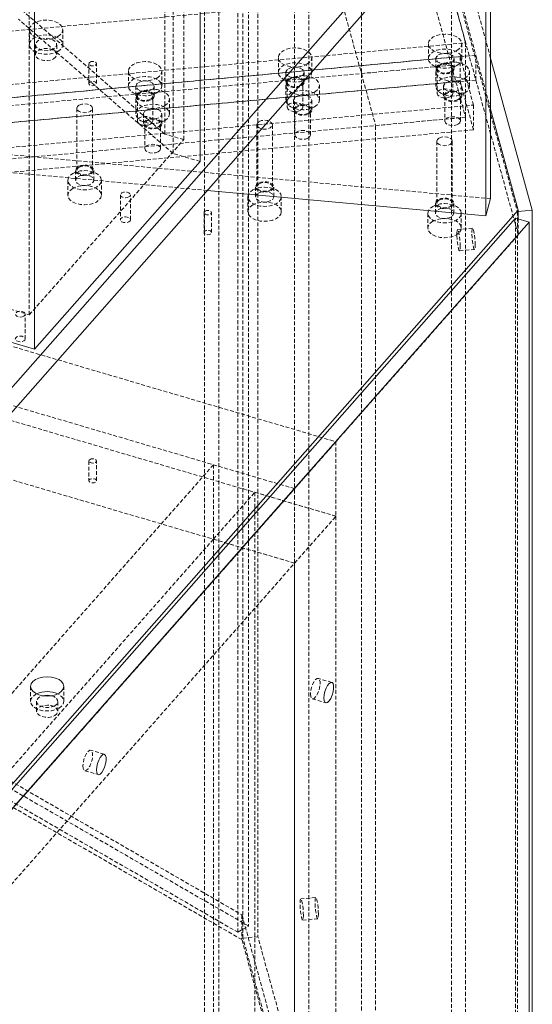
# Model space of a CAD drawing. Header units: millimetres. Extents: x 1529 to 6255, y 1713 to 5797.
# Tile 49 of 82: x 5879 to 6048, y 4385 to 4709. Entities that reach past the tile are written whole.
import ezdxf

# ---------------------------------------------------------------- set-up
doc = ezdxf.new("R2010")
doc.units = ezdxf.units.MM
doc.linetypes.add('HIDDEN', pattern=[1.905, 1.27, -0.635])

msp = doc.modelspace()

# ---------------------------------------------------------------- linework, layer by layer
at = {"color": 7, "linetype": 'HIDDEN', "lineweight": 0}
for p, q in [((5954.093, 4979.01), (5954.093, 4410.698)), ((5950.557, 4408.657), (5950.557, 4976.969)), ((5952.284, 4975.012), (6042.642, 4645.673)), ((5952.284, 4406.7), (5952.284, 4975.012)), ((5957.223, 4975.464), (5957.223, 4407.152)), ((5965.949, 4926.839), (6028.977, 4697.113)), ((5965.949, 4918.673), (6028.977, 4688.947)), ((5969.305, 4881.946), (5969.305, 4375.691)), ((5939.674, 4372.982), (5939.674, 4879.237)), ((6020.928, 4693.787), (5973.998, 4864.841)), ((5973.998, 4358.586), (5973.998, 4864.841)), ((5944.367, 4862.132), (5991.297, 4691.078)), ((5944.367, 4355.877), (5944.367, 4862.132)), ((5929.262, 4664.798), (5929.262, 4828.106)), ((5926.512, 4671.18), (5926.512, 4818.158)), ((5932.792, 4669.333), (5932.792, 4816.311)), ((5881.945, 4611.724), (5881.945, 4758.702)), ((6033.86, 4696.133), (6021.818, 4740.023)), ((6020.928, 4718.283), (5749.314, 4693.449)), ((5926.512, 4671.18), (5875.662, 4715.294)), ((5991.297, 4715.574), (5991.297, 4691.078)), ((6020.928, 4693.787), (6020.928, 4718.283)), ((6025.621, 4701.178), (6020.928, 4718.283)), ((5929.262, 4664.798), (5878.411, 4708.911)), ((5881.967, 4705.479), (5881.967, 4700.579)), ((5892.967, 4700.579), (5892.967, 4705.479)), ((5754.007, 4676.343), (6025.621, 4701.178)), ((5883.967, 4700.579), (5883.967, 4697.313)), ((5890.967, 4697.313), (5890.967, 4700.579)), ((6013.336, 4700.861), (6013.336, 4695.962)), ((6024.336, 4695.962), (6024.336, 4700.861)), ((6025.621, 4701.178), (6025.621, 4676.682)), ((6028.977, 4697.113), (5757.362, 4672.278)), ((5814.434, 4677.514), (6023.824, 4696.659)), ((5963.952, 4696.346), (5963.952, 4691.447)), ((5974.952, 4691.447), (5974.952, 4696.346)), ((6015.836, 4695.962), (6015.836, 4692.696)), ((6021.836, 4692.696), (6021.836, 4695.962)), ((6028.204, 4680.694), (6023.824, 4696.659)), ((6023.824, 4696.659), (6023.824, 4688.493)), ((6028.977, 4688.947), (6028.977, 4697.113)), ((6033.86, 4679.314), (6028.977, 4697.113)), ((6020.928, 4693.787), (5749.314, 4668.952)), ((5901.574, 4694.311), (5901.574, 4687.778)), ((5904.074, 4687.778), (5904.074, 4694.311)), ((5991.297, 4691.078), (6020.928, 4693.787)), ((6016.286, 4692.696), (6016.286, 4684.531)), ((6020.928, 4693.787), (6025.621, 4676.682)), ((6020.928, 4187.532), (6020.928, 4693.787)), ((6021.386, 4684.531), (6021.386, 4692.696)), ((5914.567, 4691.831), (5914.567, 4686.931)), ((5925.567, 4686.931), (5925.567, 4691.831)), ((5966.452, 4691.447), (5966.452, 4688.181)), ((5972.452, 4688.181), (5972.452, 4691.447)), ((5991.297, 4691.078), (5995.99, 4673.972)), ((5991.297, 4184.822), (5991.297, 4691.078)), ((6015.839, 4691.738), (6015.839, 4686.839)), ((6026.839, 4686.839), (6026.839, 4691.739)), ((6028.977, 4688.947), (5757.362, 4664.113)), ((5814.434, 4669.348), (6023.824, 4688.493)), ((5917.067, 4686.931), (5917.067, 4683.665)), ((5923.067, 4683.665), (5923.067, 4686.931)), ((5966.454, 4687.223), (5966.454, 4682.324)), ((5966.902, 4688.181), (5966.902, 4680.015)), ((5972.002, 4680.015), (5972.002, 4688.181)), ((5977.454, 4682.324), (5977.454, 4687.223)), ((6018.339, 4686.839), (6018.339, 4683.573)), ((6023.824, 4688.493), (6028.204, 4672.528)), ((6024.339, 4683.573), (6024.339, 4686.839)), ((6028.977, 4688.947), (6042.954, 4638)), ((5917.517, 4683.665), (5917.517, 4675.5)), ((5922.617, 4675.5), (5922.617, 4683.665)), ((6018.789, 4683.573), (6018.789, 4675.408)), ((6023.889, 4675.408), (6023.889, 4683.573)), ((5818.814, 4661.549), (6028.204, 4680.694)), ((5897.608, 4679.635), (5897.608, 4659.222)), ((5902.708, 4659.222), (5902.708, 4679.635)), ((5917.07, 4682.708), (5917.07, 4677.808)), ((5928.07, 4677.808), (5928.07, 4682.708)), ((5968.954, 4682.324), (5968.954, 4679.058)), ((5974.955, 4679.058), (5974.955, 4682.324)), ((6028.204, 4680.694), (6028.204, 4672.528)), ((6025.621, 4676.682), (5754.007, 4651.847)), ((5919.57, 4677.808), (5919.57, 4674.542)), ((5925.57, 4674.542), (5925.57, 4677.808)), ((5969.404, 4679.058), (5969.404, 4670.892)), ((5974.505, 4670.892), (5974.505, 4679.058)), ((5995.99, 4673.972), (6025.621, 4676.682)), ((6025.621, 4676.682), (6025.621, 4170.426)), ((6033.86, 4649.919), (5768.021, 4674.226)), ((5920.02, 4674.542), (5920.02, 4666.377)), ((5925.12, 4666.377), (5925.12, 4674.542)), ((5956.87, 4674.217), (5956.87, 4653.803)), ((5961.97, 4653.803), (5961.97, 4674.217)), ((5995.99, 4167.717), (5995.99, 4673.972)), ((6028.204, 4672.528), (5818.814, 4653.383)), ((5932.792, 4669.333), (5926.512, 4671.18)), ((5940.536, 4652.607), (5766.457, 4668.524)), ((5881.945, 4611.724), (5932.792, 4669.333)), ((6016.131, 4668.798), (6016.131, 4648.385)), ((6021.231, 4648.385), (6021.231, 4668.798)), ((5938.172, 4662.177), (5929.262, 4664.798)), ((5897.158, 4659.222), (5897.158, 4655.956)), ((5903.158, 4655.956), (5903.158, 4659.222)), ((5894.658, 4655.956), (5894.658, 4651.056)), ((5905.658, 4651.056), (5905.658, 4655.956)), ((5956.42, 4653.803), (5956.42, 4650.537)), ((5962.42, 4650.537), (5962.42, 4653.803)), ((5540.713, 4651.787), (5951.971, 4414.373)), ((5911.924, 4651.14), (5911.924, 4642.975)), ((5915.224, 4642.975), (5915.224, 4651.14)), ((5953.92, 4650.537), (5953.92, 4645.638)), ((5964.92, 4645.638), (5964.92, 4650.537)), ((6015.681, 4648.385), (6015.681, 4645.119)), ((6021.681, 4645.119), (6021.681, 4648.385)), ((5542.128, 4644.438), (5950.557, 4408.657)), ((5954.093, 4410.698), (5545.663, 4646.479)), ((5939.47, 4645.311), (5939.47, 4638.779)), ((5941.97, 4638.779), (5941.97, 4645.311)), ((6013.181, 4645.119), (6013.181, 4640.219)), ((6024.181, 4640.219), (6024.181, 4645.119)), ((6042.642, 4645.673), (6042.955, 4645.701)), ((6042.642, 4645.673), (6042.642, 4077.36)), ((5951.971, 4406.207), (5540.713, 4643.621)), ((5737.886, 4642.046), (5982.913, 4569.973)), ((6042.047, 4075.191), (6042.047, 4643.504)), ((6042.954, 4643.237), (6042.954, 4638)), ((6042.954, 4638), (5820.384, 4385.83)), ((6027.894, 4640.179), (6022.956, 4639.727)), ((6023.593, 4632.756), (6028.532, 4633.208)), ((5969.293, 4554.542), (5724.266, 4626.615)), ((5982.913, 4545.477), (5737.886, 4617.55)), ((5875.666, 4613.571), (5881.945, 4611.724)), ((5880.63, 4603.78), (5880.63, 4611.946)), ((5969.293, 4530.046), (5724.266, 4602.119)), ((5969.293, 4554.542), (5982.913, 4569.973)), ((5982.913, 4569.973), (5982.913, 4545.477)), ((5901.574, 4563.664), (5901.574, 4557.132)), ((5904.074, 4557.132), (5904.074, 4563.664)), ((5942.563, 4562.405), (5806.366, 4408.095)), ((5969.293, 4554.542), (5942.563, 4562.405)), ((5942.563, 4562.405), (5942.563, 4537.909)), ((5969.293, 4554.542), (5833.096, 4400.232)), ((5942.563, 4537.909), (5956.183, 4553.34)), ((5956.183, 4553.34), (5982.913, 4545.477)), ((5956.183, 4553.34), (5956.183, 4047.084)), ((5969.293, 4530.046), (5969.293, 4554.542)), ((5969.293, 4530.046), (5982.913, 4545.477)), ((5982.913, 4545.477), (5982.913, 4039.222)), ((5942.563, 4537.909), (5806.366, 4383.598)), ((5942.563, 4537.909), (5969.293, 4530.046)), ((5942.563, 4031.653), (5942.563, 4537.909)), ((5833.096, 4375.736), (5969.293, 4530.046)), ((5969.293, 4530.046), (5969.293, 4023.791)), ((5981.546, 4490.816), (5977.091, 4492.127)), ((5882.329, 4489.484), (5882.329, 4484.585)), ((5893.329, 4484.585), (5893.329, 4489.484)), ((5975.115, 4485.411), (5979.57, 4484.101)), ((5884.329, 4484.585), (5884.329, 4481.319)), ((5891.329, 4481.319), (5891.329, 4484.585)), ((5906.637, 4467.186), (5902.182, 4468.497)), ((5900.207, 4461.781), (5904.662, 4460.471)), ((5976.271, 4420.068), (5971.333, 4419.616)), ((5965.949, 4363.425), (5951.971, 4414.373)), ((5951.971, 4414.373), (5951.971, 4406.207)), ((5971.97, 4412.645), (5976.908, 4413.097)), ((5950.557, 4408.657), (5954.093, 4410.698)), ((5965.949, 4355.26), (5951.971, 4406.207)), ((5957.223, 4407.152), (5952.284, 4406.7)), ((6042.642, 4077.36), (5952.284, 4406.7)), ((6047.58, 4077.812), (5957.223, 4407.152))]:
    msp.add_line(p, q, dxfattribs=at)
at = {"color": 7, "linetype": 'Continuous', "lineweight": 15}
for p, q in [((5938.172, 4662.177), (5938.172, 4825.485)), ((5819.476, 4523.613), (6042.954, 4776.812)), ((6042.954, 4768.647), (5819.476, 4515.448)), ((5883.693, 4763.761), (5883.693, 4600.453)), ((6033.86, 4649.919), (6033.86, 4758.342)), ((6032.295, 4756.57), (6032.295, 4644.218)), ((6047.58, 4646.124), (6033.86, 4696.133)), ((6042.954, 4646.165), (6033.86, 4679.314)), ((5883.693, 4600.453), (5938.172, 4662.177)), ((6032.295, 4644.218), (5940.536, 4652.607)), ((6032.295, 4644.218), (6033.86, 4649.919)), ((5819.476, 4392.966), (6042.954, 4646.165)), ((6042.954, 4646.165), (6042.954, 4643.237)), ((6042.955, 4645.701), (6047.58, 4646.124)), ((6047.58, 4646.124), (6047.58, 4077.812)), ((6042.047, 4643.504), (5820.384, 4392.362)), ((5824.839, 4391.052), (6046.502, 4642.193)), ((6042.047, 4643.504), (6046.502, 4642.193)), ((6046.502, 4642.193), (6046.502, 4073.881)), ((5883.693, 4600.453), (5874.783, 4603.074))]:
    msp.add_line(p, q, dxfattribs=at)
at = {"color": 7, "linetype": 'HIDDEN', "lineweight": 0, "flags": 128}
for points in [[(5891.357, 4703.233), (5892.231, 4703.891), (5892.78, 4704.657), (5892.967, 4705.479), (5892.78, 4706.3), (5892.231, 4707.066), (5891.356, 4707.724), (5890.217, 4708.228), (5888.891, 4708.545), (5887.467, 4708.654), (5886.044, 4708.545), (5884.717, 4708.228), (5883.578, 4707.724), (5882.704, 4707.066), (5882.155, 4706.3), (5881.967, 4705.479), (5882.155, 4704.657), (5882.704, 4703.891), (5883.578, 4703.233), (5884.717, 4702.729), (5886.044, 4702.412), (5887.467, 4702.303), (5888.891, 4702.412), (5890.217, 4702.729), (5891.357, 4703.233)], [(5891.357, 4698.334), (5892.231, 4698.992), (5892.78, 4699.758), (5892.967, 4700.579), (5892.78, 4701.401), (5892.231, 4702.167), (5891.356, 4702.824), (5890.217, 4703.329), (5888.891, 4703.646), (5887.467, 4703.754), (5886.044, 4703.646), (5884.717, 4703.329), (5883.578, 4702.824), (5882.704, 4702.167), (5882.155, 4701.401), (5881.967, 4700.579), (5882.155, 4699.758), (5882.704, 4698.992), (5883.578, 4698.334), (5884.717, 4697.83), (5886.044, 4697.512), (5887.467, 4697.404), (5888.891, 4697.512), (5890.217, 4697.83), (5891.357, 4698.334)], [(5889.942, 4699.151), (5889.005, 4698.764), (5887.9, 4698.574), (5886.749, 4698.602), (5885.676, 4698.844), (5884.797, 4699.274), (5884.207, 4699.845), (5883.97, 4700.496), (5884.113, 4701.156), (5884.619, 4701.753), (5885.434, 4702.224), (5886.469, 4702.516), (5887.612, 4702.598), (5888.74, 4702.462), (5889.729, 4702.121), (5890.474, 4701.614), (5890.893, 4700.994), (5890.941, 4700.329), (5890.612, 4699.692), (5889.942, 4699.151)], [(6022.725, 4698.616), (6023.599, 4699.274), (6024.149, 4700.04), (6024.336, 4700.861), (6024.149, 4701.683), (6023.599, 4702.449), (6022.725, 4703.107), (6021.586, 4703.611), (6020.259, 4703.928), (6018.836, 4704.036), (6017.412, 4703.928), (6016.086, 4703.611), (6014.947, 4703.106), (6014.073, 4702.449), (6013.523, 4701.683), (6013.336, 4700.861), (6013.523, 4700.04), (6014.073, 4699.274), (6014.947, 4698.616), (6016.086, 4698.112), (6017.412, 4697.794), (6018.836, 4697.686), (6020.259, 4697.794), (6021.586, 4698.112), (6022.725, 4698.616)], [(5889.942, 4695.884), (5890.612, 4696.426), (5890.941, 4697.063), (5890.893, 4697.728), (5890.474, 4698.347), (5889.729, 4698.855), (5888.74, 4699.195), (5887.612, 4699.332), (5886.469, 4699.25), (5885.434, 4698.958), (5884.619, 4698.487), (5884.113, 4697.89), (5883.97, 4697.23), (5884.207, 4696.579), (5884.797, 4696.007), (5885.676, 4695.577), (5886.749, 4695.336), (5887.9, 4695.308), (5889.005, 4695.498), (5889.942, 4695.884)], [(5973.341, 4694.101), (5974.215, 4694.758), (5974.764, 4695.524), (5974.952, 4696.346), (5974.764, 4697.168), (5974.215, 4697.934), (5973.341, 4698.591), (5972.202, 4699.096), (5970.875, 4699.413), (5969.452, 4699.521), (5968.028, 4699.413), (5966.702, 4699.096), (5965.562, 4698.591), (5964.688, 4697.934), (5964.139, 4697.168), (5963.952, 4696.346), (5964.139, 4695.524), (5964.688, 4694.758), (5965.562, 4694.101), (5966.702, 4693.596), (5968.028, 4693.279), (5969.452, 4693.171), (5970.875, 4693.279), (5972.202, 4693.596), (5973.341, 4694.101)], [(6022.725, 4693.717), (6023.599, 4694.375), (6024.149, 4695.14), (6024.336, 4695.962), (6024.149, 4696.784), (6023.599, 4697.55), (6022.725, 4698.207), (6021.586, 4698.712), (6020.259, 4699.029), (6018.836, 4699.137), (6017.412, 4699.029), (6016.086, 4698.712), (6014.947, 4698.207), (6014.073, 4697.55), (6013.523, 4696.784), (6013.336, 4695.962), (6013.523, 4695.14), (6014.073, 4694.375), (6014.947, 4693.717), (6016.086, 4693.212), (6017.412, 4692.895), (6018.836, 4692.787), (6020.259, 4692.895), (6021.586, 4693.212), (6022.725, 4693.717)], [(6016.715, 4697.187), (6017.568, 4697.532), (6018.574, 4697.687), (6019.612, 4697.635), (6020.557, 4697.381), (6021.293, 4696.956), (6021.734, 4696.41), (6021.825, 4695.811), (6021.555, 4695.23), (6020.957, 4694.738), (6020.104, 4694.393), (6019.097, 4694.237), (6018.059, 4694.289), (6017.115, 4694.543), (6016.378, 4694.969), (6015.938, 4695.514), (6015.847, 4696.113), (6016.117, 4696.694), (6016.715, 4697.187)], [(5901.94, 4694.821), (5902.345, 4694.977), (5902.824, 4695.032), (5903.302, 4694.977), (5903.707, 4694.821), (5903.978, 4694.587), (5904.074, 4694.311), (5903.978, 4694.035), (5903.708, 4693.8), (5903.302, 4693.644), (5902.824, 4693.589), (5902.345, 4693.644), (5901.94, 4693.8), (5901.669, 4694.035), (5901.574, 4694.311), (5901.669, 4694.587), (5901.94, 4694.821)], [(5923.956, 4689.585), (5924.83, 4690.243), (5925.38, 4691.009), (5925.567, 4691.831), (5925.38, 4692.652), (5924.83, 4693.418), (5923.956, 4694.076), (5922.817, 4694.58), (5921.491, 4694.897), (5920.067, 4695.006), (5918.644, 4694.897), (5917.317, 4694.58), (5916.178, 4694.076), (5915.304, 4693.418), (5914.755, 4692.652), (5914.567, 4691.831), (5914.755, 4691.009), (5915.304, 4690.243), (5916.178, 4689.585), (5917.317, 4689.081), (5918.644, 4688.764), (5920.067, 4688.656), (5921.491, 4688.764), (5922.817, 4689.081), (5923.956, 4689.585)], [(5973.341, 4689.202), (5974.215, 4689.859), (5974.764, 4690.625), (5974.952, 4691.447), (5974.764, 4692.269), (5974.215, 4693.034), (5973.341, 4693.692), (5972.202, 4694.196), (5970.875, 4694.514), (5969.452, 4694.622), (5968.028, 4694.514), (5966.702, 4694.196), (5965.562, 4693.692), (5964.688, 4693.034), (5964.139, 4692.269), (5963.952, 4691.447), (5964.139, 4690.625), (5964.688, 4689.859), (5965.562, 4689.202), (5966.702, 4688.697), (5968.028, 4688.38), (5969.452, 4688.272), (5970.875, 4688.38), (5972.202, 4688.697), (5973.341, 4689.202)], [(5967.33, 4692.671), (5968.184, 4693.016), (5969.19, 4693.172), (5970.228, 4693.12), (5971.172, 4692.865), (5971.909, 4692.44), (5972.349, 4691.895), (5972.44, 4691.296), (5972.17, 4690.715), (5971.573, 4690.222), (5970.719, 4689.877), (5969.713, 4689.721), (5968.675, 4689.774), (5967.731, 4690.028), (5966.994, 4690.453), (5966.554, 4690.999), (5966.463, 4691.598), (5966.733, 4692.179), (5967.33, 4692.671)], [(6025.228, 4689.493), (6026.102, 4690.151), (6026.652, 4690.917), (6026.839, 4691.739), (6026.652, 4692.56), (6026.102, 4693.326), (6025.228, 4693.984), (6024.089, 4694.488), (6022.762, 4694.805), (6021.339, 4694.914), (6019.915, 4694.805), (6018.589, 4694.488), (6017.45, 4693.984), (6016.576, 4693.326), (6016.026, 4692.56), (6015.839, 4691.738), (6016.026, 4690.917), (6016.576, 4690.151), (6017.45, 4689.493), (6018.589, 4688.989), (6019.915, 4688.672), (6021.339, 4688.563), (6022.762, 4688.672), (6024.089, 4688.989), (6025.228, 4689.493)], [(6016.715, 4693.921), (6016.117, 4693.428), (6015.847, 4692.847), (6015.938, 4692.248), (6016.378, 4691.703), (6017.115, 4691.277), (6018.059, 4691.023), (6019.097, 4690.971), (6020.104, 4691.126), (6020.957, 4691.471), (6021.555, 4691.964), (6021.825, 4692.545), (6021.734, 4693.144), (6021.293, 4693.689), (6020.557, 4694.115), (6019.612, 4694.369), (6018.574, 4694.421), (6017.568, 4694.266), (6016.715, 4693.921)], [(6020.639, 4691.655), (6019.812, 4691.336), (6018.836, 4691.224), (6017.86, 4691.336), (6017.033, 4691.655), (6016.48, 4692.133), (6016.286, 4692.696), (6016.48, 4693.259), (6017.033, 4693.737), (6017.86, 4694.056), (6018.836, 4694.168), (6019.812, 4694.056), (6020.639, 4693.737), (6021.192, 4693.259), (6021.386, 4692.696), (6021.192, 4692.133), (6020.639, 4691.655)], [(5923.956, 4684.686), (5924.83, 4685.344), (5925.38, 4686.11), (5925.567, 4686.931), (5925.38, 4687.753), (5924.83, 4688.519), (5923.956, 4689.176), (5922.817, 4689.681), (5921.491, 4689.998), (5920.067, 4690.106), (5918.644, 4689.998), (5917.317, 4689.681), (5916.178, 4689.176), (5915.304, 4688.519), (5914.755, 4687.753), (5914.567, 4686.931), (5914.755, 4686.11), (5915.304, 4685.344), (5916.178, 4684.686), (5917.317, 4684.182), (5918.644, 4683.864), (5920.067, 4683.756), (5921.491, 4683.864), (5922.817, 4684.182), (5923.956, 4684.686)], [(5975.844, 4684.978), (5976.718, 4685.636), (5977.267, 4686.401), (5977.454, 4687.223), (5977.267, 4688.045), (5976.718, 4688.811), (5975.844, 4689.468), (5974.704, 4689.973), (5973.378, 4690.29), (5971.954, 4690.398), (5970.531, 4690.29), (5969.204, 4689.973), (5968.065, 4689.468), (5967.191, 4688.811), (5966.642, 4688.045), (5966.454, 4687.223), (5966.642, 4686.401), (5967.191, 4685.636), (5968.065, 4684.978), (5969.204, 4684.473), (5970.531, 4684.156), (5971.954, 4684.048), (5973.378, 4684.156), (5974.704, 4684.473), (5975.844, 4684.978)], [(5967.33, 4689.405), (5966.733, 4688.913), (5966.463, 4688.332), (5966.554, 4687.732), (5966.994, 4687.187), (5967.731, 4686.762), (5968.675, 4686.508), (5969.713, 4686.455), (5970.719, 4686.611), (5971.573, 4686.956), (5972.17, 4687.449), (5972.44, 4688.03), (5972.349, 4688.629), (5971.909, 4689.174), (5971.172, 4689.599), (5970.228, 4689.853), (5969.19, 4689.906), (5968.184, 4689.75), (5967.33, 4689.405)], [(5971.255, 4687.14), (5970.427, 4686.821), (5969.452, 4686.708), (5968.476, 4686.821), (5967.648, 4687.14), (5967.096, 4687.617), (5966.902, 4688.181), (5967.096, 4688.744), (5967.648, 4689.221), (5968.476, 4689.541), (5969.452, 4689.653), (5970.427, 4689.541), (5971.255, 4689.222), (5971.807, 4688.744), (5972.002, 4688.181), (5971.807, 4687.617), (5971.255, 4687.14)], [(6025.228, 4684.594), (6026.102, 4685.252), (6026.652, 4686.017), (6026.839, 4686.839), (6026.652, 4687.661), (6026.102, 4688.427), (6025.228, 4689.084), (6024.089, 4689.589), (6022.762, 4689.906), (6021.339, 4690.014), (6019.915, 4689.906), (6018.589, 4689.589), (6017.45, 4689.084), (6016.576, 4688.427), (6016.026, 4687.661), (6015.839, 4686.839), (6016.026, 4686.017), (6016.576, 4685.252), (6017.45, 4684.594), (6018.589, 4684.09), (6019.915, 4683.772), (6021.339, 4683.664), (6022.762, 4683.772), (6024.089, 4684.09), (6025.228, 4684.594)], [(5901.94, 4688.289), (5901.669, 4688.055), (5901.574, 4687.778), (5901.669, 4687.502), (5901.94, 4687.268), (5902.345, 4687.112), (5902.824, 4687.057), (5903.302, 4687.112), (5903.708, 4687.268), (5903.978, 4687.502), (5904.074, 4687.778), (5903.978, 4688.055), (5903.707, 4688.289), (5903.302, 4688.445), (5902.824, 4688.5), (5902.345, 4688.445), (5901.94, 4688.289)], [(5917.946, 4688.156), (5918.799, 4688.501), (5919.806, 4688.657), (5920.844, 4688.604), (5921.788, 4688.35), (5922.525, 4687.925), (5922.965, 4687.38), (5923.056, 4686.78), (5922.786, 4686.199), (5922.188, 4685.707), (5921.335, 4685.362), (5920.329, 4685.206), (5919.291, 4685.259), (5918.346, 4685.513), (5917.61, 4685.938), (5917.169, 4686.483), (5917.079, 4687.082), (5917.348, 4687.663), (5917.946, 4688.156)], [(6020.639, 4683.49), (6021.192, 4683.967), (6021.386, 4684.531), (6021.192, 4685.094), (6020.639, 4685.571), (6019.812, 4685.891), (6018.836, 4686.003), (6017.86, 4685.891), (6017.033, 4685.571), (6016.48, 4685.094), (6016.286, 4684.531), (6016.48, 4683.967), (6017.033, 4683.49), (6017.86, 4683.171), (6018.836, 4683.058), (6019.812, 4683.17), (6020.639, 4683.49)], [(6019.218, 4688.064), (6020.071, 4688.409), (6021.077, 4688.565), (6022.115, 4688.512), (6023.06, 4688.258), (6023.796, 4687.833), (6024.237, 4687.287), (6024.328, 4686.688), (6024.058, 4686.107), (6023.46, 4685.615), (6022.607, 4685.27), (6021.6, 4685.114), (6020.562, 4685.166), (6019.618, 4685.421), (6018.881, 4685.846), (6018.441, 4686.391), (6018.35, 4686.99), (6018.62, 4687.571), (6019.218, 4688.064)], [(5926.459, 4680.463), (5927.333, 4681.12), (5927.883, 4681.886), (5928.07, 4682.708), (5927.883, 4683.529), (5927.333, 4684.295), (5926.459, 4684.953), (5925.32, 4685.457), (5923.994, 4685.775), (5922.57, 4685.883), (5921.147, 4685.775), (5919.82, 4685.457), (5918.681, 4684.953), (5917.807, 4684.295), (5917.257, 4683.529), (5917.07, 4682.708), (5917.257, 4681.886), (5917.807, 4681.12), (5918.681, 4680.463), (5919.82, 4679.958), (5921.147, 4679.641), (5922.57, 4679.533), (5923.994, 4679.641), (5925.32, 4679.958), (5926.459, 4680.463)], [(5917.946, 4684.89), (5917.348, 4684.397), (5917.079, 4683.816), (5917.169, 4683.217), (5917.61, 4682.672), (5918.346, 4682.247), (5919.291, 4681.992), (5920.329, 4681.94), (5921.335, 4682.096), (5922.188, 4682.441), (5922.786, 4682.933), (5923.056, 4683.514), (5922.965, 4684.113), (5922.525, 4684.659), (5921.788, 4685.084), (5920.844, 4685.338), (5919.806, 4685.39), (5918.799, 4685.235), (5917.946, 4684.89)], [(5921.87, 4682.624), (5921.043, 4682.305), (5920.067, 4682.193), (5919.091, 4682.305), (5918.264, 4682.624), (5917.711, 4683.102), (5917.517, 4683.665), (5917.711, 4684.229), (5918.264, 4684.706), (5919.091, 4685.025), (5920.067, 4685.137), (5921.043, 4685.025), (5921.87, 4684.706), (5922.423, 4684.229), (5922.617, 4683.665), (5922.423, 4683.102), (5921.87, 4682.624)], [(5975.844, 4680.079), (5976.718, 4680.736), (5977.267, 4681.502), (5977.454, 4682.324), (5977.267, 4683.146), (5976.718, 4683.911), (5975.844, 4684.569), (5974.704, 4685.074), (5973.378, 4685.391), (5971.954, 4685.499), (5970.531, 4685.391), (5969.204, 4685.074), (5968.065, 4684.569), (5967.191, 4683.911), (5966.642, 4683.146), (5966.454, 4682.324), (5966.642, 4681.502), (5967.191, 4680.736), (5968.065, 4680.079), (5969.204, 4679.574), (5970.531, 4679.257), (5971.954, 4679.149), (5973.378, 4679.257), (5974.704, 4679.574), (5975.844, 4680.079)], [(5969.833, 4683.548), (5970.687, 4683.893), (5971.693, 4684.049), (5972.731, 4683.997), (5973.675, 4683.743), (5974.412, 4683.317), (5974.852, 4682.772), (5974.943, 4682.173), (5974.673, 4681.592), (5974.076, 4681.099), (5973.222, 4680.754), (5972.216, 4680.599), (5971.178, 4680.651), (5970.234, 4680.905), (5969.497, 4681.331), (5969.057, 4681.876), (5968.966, 4682.475), (5969.236, 4683.056), (5969.833, 4683.548)], [(6019.218, 4684.798), (6018.62, 4684.305), (6018.35, 4683.724), (6018.441, 4683.125), (6018.881, 4682.58), (6019.618, 4682.154), (6020.562, 4681.9), (6021.6, 4681.848), (6022.607, 4682.003), (6023.46, 4682.348), (6024.058, 4682.841), (6024.328, 4683.422), (6024.237, 4684.021), (6023.796, 4684.566), (6023.06, 4684.992), (6022.115, 4685.246), (6021.077, 4685.298), (6020.071, 4685.143), (6019.218, 4684.798)], [(6023.142, 4682.532), (6022.315, 4682.213), (6021.339, 4682.101), (6020.363, 4682.213), (6019.536, 4682.532), (6018.983, 4683.01), (6018.789, 4683.573), (6018.983, 4684.136), (6019.536, 4684.614), (6020.363, 4684.933), (6021.339, 4685.045), (6022.315, 4684.933), (6023.142, 4684.614), (6023.695, 4684.136), (6023.889, 4683.573), (6023.695, 4683.01), (6023.142, 4682.532)], [(5898.355, 4680.676), (5899.183, 4680.995), (5900.158, 4681.107), (5901.134, 4680.995), (5901.962, 4680.676), (5902.514, 4680.199), (5902.708, 4679.635), (5902.514, 4679.072), (5901.962, 4678.594), (5901.134, 4678.275), (5900.158, 4678.163), (5899.183, 4678.275), (5898.355, 4678.594), (5897.803, 4679.072), (5897.608, 4679.635), (5897.803, 4680.199), (5898.355, 4680.676)], [(5926.459, 4675.563), (5927.333, 4676.221), (5927.883, 4676.987), (5928.07, 4677.808), (5927.883, 4678.63), (5927.333, 4679.396), (5926.459, 4680.054), (5925.32, 4680.558), (5923.994, 4680.875), (5922.57, 4680.984), (5921.147, 4680.875), (5919.82, 4680.558), (5918.681, 4680.054), (5917.807, 4679.396), (5917.257, 4678.63), (5917.07, 4677.808), (5917.257, 4676.987), (5917.807, 4676.221), (5918.681, 4675.563), (5919.82, 4675.059), (5921.147, 4674.742), (5922.57, 4674.633), (5923.994, 4674.742), (5925.32, 4675.059), (5926.459, 4675.563)], [(5920.449, 4679.033), (5921.302, 4679.378), (5922.309, 4679.534), (5923.347, 4679.481), (5924.291, 4679.227), (5925.028, 4678.802), (5925.468, 4678.257), (5925.559, 4677.658), (5925.289, 4677.077), (5924.691, 4676.584), (5923.838, 4676.239), (5922.832, 4676.083), (5921.794, 4676.136), (5920.849, 4676.39), (5920.113, 4676.815), (5919.672, 4677.36), (5919.582, 4677.959), (5919.851, 4678.54), (5920.449, 4679.033)], [(5971.255, 4678.974), (5971.807, 4679.452), (5972.002, 4680.015), (5971.807, 4680.578), (5971.255, 4681.056), (5970.427, 4681.375), (5969.452, 4681.487), (5968.476, 4681.375), (5967.648, 4681.056), (5967.096, 4680.578), (5966.902, 4680.015), (5967.096, 4679.452), (5967.648, 4678.974), (5968.476, 4678.655), (5969.452, 4678.543), (5970.427, 4678.655), (5971.255, 4678.974)], [(5969.833, 4680.282), (5969.236, 4679.79), (5968.966, 4679.209), (5969.057, 4678.609), (5969.497, 4678.064), (5970.234, 4677.639), (5971.178, 4677.385), (5972.216, 4677.332), (5973.222, 4677.488), (5974.076, 4677.833), (5974.673, 4678.326), (5974.943, 4678.907), (5974.852, 4679.506), (5974.412, 4680.051), (5973.675, 4680.476), (5972.731, 4680.731), (5971.693, 4680.783), (5970.687, 4680.627), (5969.833, 4680.282)], [(5973.758, 4678.017), (5972.93, 4677.698), (5971.954, 4677.586), (5970.979, 4677.698), (5970.151, 4678.017), (5969.599, 4678.494), (5969.404, 4679.058), (5969.599, 4679.621), (5970.151, 4680.099), (5970.979, 4680.418), (5971.954, 4680.53), (5972.93, 4680.418), (5973.758, 4680.099), (5974.31, 4679.621), (5974.505, 4679.058), (5974.31, 4678.494), (5973.758, 4678.017)], [(5921.87, 4674.459), (5922.423, 4674.936), (5922.617, 4675.5), (5922.423, 4676.063), (5921.87, 4676.541), (5921.043, 4676.86), (5920.067, 4676.972), (5919.091, 4676.86), (5918.264, 4676.541), (5917.711, 4676.063), (5917.517, 4675.5), (5917.711, 4674.936), (5918.264, 4674.459), (5919.091, 4674.14), (5920.067, 4674.028), (5921.043, 4674.14), (5921.87, 4674.459)], [(6023.142, 4674.367), (6023.695, 4674.844), (6023.889, 4675.408), (6023.695, 4675.971), (6023.142, 4676.449), (6022.315, 4676.768), (6021.339, 4676.88), (6020.363, 4676.768), (6019.536, 4676.449), (6018.983, 4675.971), (6018.789, 4675.408), (6018.983, 4674.844), (6019.536, 4674.367), (6020.363, 4674.048), (6021.339, 4673.936), (6022.315, 4674.048), (6023.142, 4674.367)], [(5920.449, 4675.767), (5919.851, 4675.274), (5919.582, 4674.693), (5919.672, 4674.094), (5920.113, 4673.549), (5920.849, 4673.124), (5921.794, 4672.869), (5922.832, 4672.817), (5923.838, 4672.973), (5924.691, 4673.318), (5925.289, 4673.81), (5925.559, 4674.391), (5925.468, 4674.991), (5925.028, 4675.536), (5924.291, 4675.961), (5923.347, 4676.215), (5922.309, 4676.268), (5921.302, 4676.112), (5920.449, 4675.767)], [(5924.373, 4673.501), (5923.546, 4673.182), (5922.57, 4673.07), (5921.594, 4673.182), (5920.767, 4673.501), (5920.214, 4673.979), (5920.02, 4674.542), (5920.214, 4675.106), (5920.767, 4675.583), (5921.594, 4675.902), (5922.57, 4676.014), (5923.546, 4675.902), (5924.373, 4675.583), (5924.926, 4675.106), (5925.12, 4674.542), (5924.926, 4673.979), (5924.373, 4673.501)], [(5957.617, 4675.258), (5958.444, 4675.577), (5959.42, 4675.689), (5960.396, 4675.577), (5961.223, 4675.258), (5961.776, 4674.78), (5961.97, 4674.217), (5961.776, 4673.653), (5961.223, 4673.176), (5960.396, 4672.857), (5959.42, 4672.745), (5958.444, 4672.857), (5957.617, 4673.176), (5957.064, 4673.653), (5956.87, 4674.217), (5957.064, 4674.78), (5957.617, 4675.258)], [(5973.758, 4669.851), (5974.31, 4670.329), (5974.505, 4670.892), (5974.31, 4671.456), (5973.758, 4671.933), (5972.93, 4672.252), (5971.954, 4672.364), (5970.979, 4672.252), (5970.151, 4671.933), (5969.599, 4671.456), (5969.404, 4670.892), (5969.599, 4670.329), (5970.151, 4669.851), (5970.979, 4669.532), (5971.954, 4669.42), (5972.93, 4669.532), (5973.758, 4669.851)], [(6016.878, 4669.839), (6017.705, 4670.158), (6018.681, 4670.27), (6019.657, 4670.158), (6020.484, 4669.839), (6021.037, 4669.362), (6021.231, 4668.798), (6021.037, 4668.235), (6020.484, 4667.757), (6019.657, 4667.438), (6018.681, 4667.326), (6017.705, 4667.438), (6016.878, 4667.757), (6016.325, 4668.235), (6016.131, 4668.798), (6016.325, 4669.362), (6016.878, 4669.839)], [(5924.373, 4665.336), (5924.926, 4665.814), (5925.12, 4666.377), (5924.926, 4666.94), (5924.373, 4667.418), (5923.546, 4667.737), (5922.57, 4667.849), (5921.594, 4667.737), (5920.767, 4667.418), (5920.214, 4666.94), (5920.02, 4666.377), (5920.214, 4665.814), (5920.767, 4665.336), (5921.594, 4665.017), (5922.57, 4664.905), (5923.546, 4665.017), (5924.373, 4665.336)], [(5898.037, 4660.446), (5897.44, 4659.954), (5897.17, 4659.373), (5897.261, 4658.774), (5897.701, 4658.228), (5898.438, 4657.803), (5899.382, 4657.549), (5900.42, 4657.496), (5901.426, 4657.652), (5902.28, 4657.997), (5902.877, 4658.49), (5903.147, 4659.071), (5903.056, 4659.67), (5902.616, 4660.215), (5901.879, 4660.64), (5900.935, 4660.895), (5899.897, 4660.947), (5898.891, 4660.791), (5898.037, 4660.446)], [(5898.355, 4660.263), (5899.183, 4660.582), (5900.158, 4660.694), (5901.134, 4660.582), (5901.962, 4660.263), (5902.514, 4659.785), (5902.708, 4659.222), (5902.514, 4658.658), (5901.962, 4658.181), (5901.134, 4657.862), (5900.158, 4657.75), (5899.183, 4657.862), (5898.355, 4658.181), (5897.803, 4658.658), (5897.608, 4659.222), (5897.803, 4659.785), (5898.355, 4660.263)], [(5896.269, 4658.201), (5897.408, 4658.705), (5898.735, 4659.022), (5900.158, 4659.131), (5901.582, 4659.022), (5902.908, 4658.705), (5904.048, 4658.201), (5904.922, 4657.543), (5905.471, 4656.777), (5905.658, 4655.956), (5905.471, 4655.134), (5904.922, 4654.368), (5904.048, 4653.71), (5902.908, 4653.206), (5901.582, 4652.889), (5900.158, 4652.78), (5898.735, 4652.889), (5897.408, 4653.206), (5896.269, 4653.71), (5895.395, 4654.368), (5894.846, 4655.134), (5894.658, 4655.956), (5894.846, 4656.777), (5895.395, 4657.543), (5896.269, 4658.201)], [(5898.037, 4657.18), (5898.891, 4657.525), (5899.897, 4657.681), (5900.935, 4657.628), (5901.879, 4657.374), (5902.616, 4656.949), (5903.056, 4656.404), (5903.147, 4655.805), (5902.877, 4655.224), (5902.28, 4654.731), (5901.426, 4654.386), (5900.42, 4654.23), (5899.382, 4654.283), (5898.438, 4654.537), (5897.701, 4654.962), (5897.261, 4655.507), (5897.17, 4656.107), (5897.44, 4656.687), (5898.037, 4657.18)], [(5896.269, 4653.301), (5895.395, 4652.644), (5894.846, 4651.878), (5894.658, 4651.056), (5894.846, 4650.235), (5895.395, 4649.469), (5896.269, 4648.811), (5897.408, 4648.307), (5898.735, 4647.989), (5900.158, 4647.881), (5901.582, 4647.989), (5902.908, 4648.307), (5904.048, 4648.811), (5904.922, 4649.469), (5905.471, 4650.235), (5905.658, 4651.056), (5905.471, 4651.878), (5904.922, 4652.644), (5904.048, 4653.301), (5902.908, 4653.806), (5901.582, 4654.123), (5900.158, 4654.231), (5898.735, 4654.123), (5897.408, 4653.806), (5896.269, 4653.301)], [(5955.531, 4652.782), (5956.67, 4653.287), (5957.996, 4653.604), (5959.42, 4653.712), (5960.843, 4653.604), (5962.17, 4653.287), (5963.309, 4652.782), (5964.183, 4652.125), (5964.732, 4651.359), (5964.92, 4650.537), (5964.732, 4649.715), (5964.183, 4648.95), (5963.309, 4648.292), (5962.17, 4647.787), (5960.843, 4647.47), (5959.42, 4647.362), (5957.996, 4647.47), (5956.67, 4647.787), (5955.531, 4648.292), (5954.657, 4648.95), (5954.107, 4649.715), (5953.92, 4650.537), (5954.107, 4651.359), (5954.657, 4652.125), (5955.531, 4652.782)], [(5957.298, 4655.028), (5956.701, 4654.535), (5956.431, 4653.954), (5956.522, 4653.355), (5956.962, 4652.81), (5957.699, 4652.385), (5958.643, 4652.13), (5959.681, 4652.078), (5960.688, 4652.234), (5961.541, 4652.579), (5962.139, 4653.071), (5962.408, 4653.652), (5962.318, 4654.252), (5961.877, 4654.797), (5961.14, 4655.222), (5960.196, 4655.476), (5959.158, 4655.529), (5958.152, 4655.373), (5957.298, 4655.028)], [(5957.617, 4654.844), (5958.444, 4655.163), (5959.42, 4655.275), (5960.396, 4655.163), (5961.223, 4654.844), (5961.776, 4654.367), (5961.97, 4653.803), (5961.776, 4653.24), (5961.223, 4652.762), (5960.396, 4652.443), (5959.42, 4652.331), (5958.444, 4652.443), (5957.617, 4652.762), (5957.064, 4653.24), (5956.87, 4653.803), (5957.064, 4654.367), (5957.617, 4654.844)], [(5914.741, 4650.467), (5914.206, 4650.26), (5913.574, 4650.188), (5912.943, 4650.26), (5912.408, 4650.467), (5912.05, 4650.776), (5911.924, 4651.14), (5912.05, 4651.505), (5912.408, 4651.814), (5912.943, 4652.02), (5913.574, 4652.093), (5914.206, 4652.02), (5914.741, 4651.814), (5915.099, 4651.505), (5915.224, 4651.14), (5915.099, 4650.776), (5914.741, 4650.467)], [(5957.298, 4651.762), (5958.152, 4652.107), (5959.158, 4652.262), (5960.196, 4652.21), (5961.14, 4651.956), (5961.877, 4651.53), (5962.318, 4650.985), (5962.408, 4650.386), (5962.139, 4649.805), (5961.541, 4649.313), (5960.688, 4648.968), (5959.681, 4648.812), (5958.643, 4648.864), (5957.699, 4649.118), (5956.962, 4649.544), (5956.522, 4650.089), (5956.431, 4650.688), (5956.701, 4651.269), (5957.298, 4651.762)], [(5955.531, 4647.883), (5954.657, 4647.225), (5954.107, 4646.46), (5953.92, 4645.638), (5954.107, 4644.816), (5954.657, 4644.05), (5955.531, 4643.393), (5956.67, 4642.888), (5957.996, 4642.571), (5959.42, 4642.463), (5960.843, 4642.571), (5962.17, 4642.888), (5963.309, 4643.393), (5964.183, 4644.05), (5964.732, 4644.816), (5964.92, 4645.638), (5964.732, 4646.46), (5964.183, 4647.225), (5963.309, 4647.883), (5962.17, 4648.388), (5960.843, 4648.705), (5959.42, 4648.813), (5957.996, 4648.705), (5956.67, 4648.388), (5955.531, 4647.883)], [(6014.792, 4647.364), (6015.931, 4647.868), (6017.258, 4648.186), (6018.681, 4648.294), (6020.105, 4648.186), (6021.431, 4647.868), (6022.57, 4647.364), (6023.444, 4646.706), (6023.994, 4645.94), (6024.181, 4645.119), (6023.994, 4644.297), (6023.444, 4643.531), (6022.57, 4642.874), (6021.431, 4642.369), (6020.105, 4642.052), (6018.681, 4641.944), (6017.258, 4642.052), (6015.931, 4642.369), (6014.792, 4642.874), (6013.918, 4643.531), (6013.368, 4644.297), (6013.181, 4645.119), (6013.368, 4645.94), (6013.918, 4646.706), (6014.792, 4647.364)], [(6016.56, 4649.609), (6015.962, 4649.117), (6015.692, 4648.536), (6015.783, 4647.937), (6016.224, 4647.391), (6016.96, 4646.966), (6017.905, 4646.712), (6018.942, 4646.66), (6019.949, 4646.815), (6020.802, 4647.16), (6021.4, 4647.653), (6021.67, 4648.234), (6021.579, 4648.833), (6021.138, 4649.378), (6020.402, 4649.803), (6019.457, 4650.058), (6018.42, 4650.11), (6017.413, 4649.954), (6016.56, 4649.609)], [(6016.878, 4649.426), (6017.705, 4649.745), (6018.681, 4649.857), (6019.657, 4649.745), (6020.484, 4649.426), (6021.037, 4648.948), (6021.231, 4648.385), (6021.037, 4647.821), (6020.484, 4647.344), (6019.657, 4647.025), (6018.681, 4646.913), (6017.705, 4647.025), (6016.878, 4647.344), (6016.325, 4647.821), (6016.131, 4648.385), (6016.325, 4648.948), (6016.878, 4649.426)], [(5914.741, 4642.302), (5915.099, 4642.611), (5915.224, 4642.975), (5915.099, 4643.34), (5914.741, 4643.649), (5914.206, 4643.855), (5913.574, 4643.928), (5912.943, 4643.855), (5912.408, 4643.649), (5912.05, 4643.34), (5911.924, 4642.975), (5912.05, 4642.611), (5912.408, 4642.302), (5912.943, 4642.095), (5913.574, 4642.023), (5914.206, 4642.095), (5914.741, 4642.302)], [(5939.836, 4645.822), (5940.242, 4645.978), (5940.72, 4646.033), (5941.199, 4645.978), (5941.604, 4645.822), (5941.875, 4645.588), (5941.97, 4645.311), (5941.875, 4645.035), (5941.604, 4644.801), (5941.199, 4644.645), (5940.72, 4644.59), (5940.242, 4644.645), (5939.836, 4644.801), (5939.565, 4645.035), (5939.47, 4645.311), (5939.565, 4645.588), (5939.836, 4645.822)], [(6016.56, 4646.343), (6017.413, 4646.688), (6018.42, 4646.844), (6019.457, 4646.792), (6020.402, 4646.537), (6021.138, 4646.112), (6021.579, 4645.567), (6021.67, 4644.968), (6021.4, 4644.387), (6020.802, 4643.894), (6019.949, 4643.549), (6018.942, 4643.393), (6017.905, 4643.446), (6016.96, 4643.7), (6016.224, 4644.125), (6015.783, 4644.67), (6015.692, 4645.27), (6015.962, 4645.851), (6016.56, 4646.343)], [(6014.792, 4642.465), (6013.918, 4641.807), (6013.368, 4641.041), (6013.181, 4640.219), (6013.368, 4639.398), (6013.918, 4638.632), (6014.792, 4637.974), (6015.931, 4637.47), (6017.258, 4637.153), (6018.681, 4637.044), (6020.105, 4637.153), (6021.431, 4637.47), (6022.57, 4637.974), (6023.444, 4638.632), (6023.994, 4639.398), (6024.181, 4640.219), (6023.994, 4641.041), (6023.444, 4641.807), (6022.57, 4642.465), (6021.431, 4642.969), (6020.105, 4643.286), (6018.681, 4643.395), (6017.258, 4643.286), (6015.931, 4642.969), (6014.792, 4642.465)], [(5939.836, 4639.289), (5939.565, 4639.055), (5939.47, 4638.779), (5939.565, 4638.503), (5939.836, 4638.269), (5940.242, 4638.112), (5940.72, 4638.057), (5941.199, 4638.112), (5941.604, 4638.269), (5941.875, 4638.503), (5941.97, 4638.779), (5941.875, 4639.055), (5941.604, 4639.289), (5941.199, 4639.446), (5940.72, 4639.501), (5940.242, 4639.446), (5939.836, 4639.289)], [(6023.822, 4634.246), (6023.792, 4635.282), (6023.707, 4636.422), (6023.574, 4637.543), (6023.409, 4638.522), (6023.229, 4639.255), (6023.055, 4639.661), (6022.904, 4639.696), (6022.793, 4639.357), (6022.734, 4638.681), (6022.734, 4637.74), (6022.793, 4636.637), (6022.904, 4635.491), (6023.055, 4634.426), (6023.229, 4633.558), (6023.409, 4632.981), (6023.574, 4632.758), (6023.707, 4632.912), (6023.792, 4633.426), (6023.822, 4634.246)], [(6028.761, 4634.698), (6028.731, 4635.734), (6028.645, 4636.874), (6028.512, 4637.994), (6028.347, 4638.974), (6028.168, 4639.706), (6027.993, 4640.112), (6027.842, 4640.148), (6027.732, 4639.809), (6027.673, 4639.132), (6027.673, 4638.191), (6027.732, 4637.088), (6027.842, 4635.942), (6027.993, 4634.878), (6028.168, 4634.01), (6028.347, 4633.433), (6028.512, 4633.209), (6028.645, 4633.363), (6028.731, 4633.878), (6028.761, 4634.698)], [(5880.147, 4611.272), (5879.612, 4611.066), (5878.98, 4610.993), (5878.349, 4611.066), (5877.814, 4611.272), (5877.456, 4611.581), (5877.33, 4611.946), (5877.456, 4612.31), (5877.814, 4612.619), (5878.349, 4612.826), (5878.98, 4612.898), (5879.612, 4612.826), (5880.147, 4612.619), (5880.505, 4612.31), (5880.63, 4611.946), (5880.505, 4611.581), (5880.147, 4611.272)], [(5880.147, 4603.107), (5880.505, 4603.416), (5880.63, 4603.78), (5880.505, 4604.145), (5880.147, 4604.454), (5879.612, 4604.66), (5878.98, 4604.733), (5878.349, 4604.66), (5877.814, 4604.454), (5877.456, 4604.145), (5877.33, 4603.78), (5877.456, 4603.416), (5877.814, 4603.107), (5878.349, 4602.9), (5878.98, 4602.828), (5879.612, 4602.9), (5880.147, 4603.107)], [(5901.94, 4564.174), (5902.345, 4564.331), (5902.824, 4564.386), (5903.302, 4564.331), (5903.707, 4564.174), (5903.978, 4563.94), (5904.074, 4563.664), (5903.978, 4563.388), (5903.708, 4563.154), (5903.302, 4562.997), (5902.824, 4562.943), (5902.345, 4562.997), (5901.94, 4563.154), (5901.669, 4563.388), (5901.574, 4563.664), (5901.669, 4563.94), (5901.94, 4564.174)], [(5901.94, 4557.642), (5901.669, 4557.408), (5901.574, 4557.132), (5901.669, 4556.856), (5901.94, 4556.622), (5902.345, 4556.465), (5902.824, 4556.41), (5903.302, 4556.465), (5903.708, 4556.622), (5903.978, 4556.856), (5904.074, 4557.132), (5903.978, 4557.408), (5903.707, 4557.642), (5903.302, 4557.799), (5902.824, 4557.853), (5902.345, 4557.799), (5901.94, 4557.642)], [(5974.514, 4486.969), (5974.6, 4486.138), (5974.849, 4485.593), (5975.234, 4485.392), (5975.713, 4485.557), (5976.234, 4486.07), (5976.741, 4486.875), (5977.179, 4487.886), (5977.5, 4488.992), (5977.67, 4490.074), (5977.67, 4491.015), (5977.5, 4491.713), (5977.179, 4492.091), (5976.741, 4492.11), (5976.234, 4491.766), (5975.713, 4491.098), (5975.234, 4490.177), (5974.849, 4489.104), (5974.6, 4487.994), (5974.514, 4486.969)], [(5884.33, 4487.034), (5883.94, 4486.83), (5883.066, 4486.172), (5882.517, 4485.406), (5882.329, 4484.585), (5882.517, 4483.763), (5883.066, 4482.997), (5883.94, 4482.34), (5885.079, 4481.835), (5886.406, 4481.518), (5887.829, 4481.41), (5889.253, 4481.518), (5890.579, 4481.835), (5891.719, 4482.34), (5891.719, 4482.34)], [(5890.304, 4483.156), (5889.367, 4482.769), (5888.262, 4482.58), (5887.111, 4482.607), (5886.038, 4482.849), (5885.159, 4483.279), (5884.569, 4483.85), (5884.332, 4484.501), (5884.475, 4485.161), (5884.981, 4485.759), (5885.796, 4486.229), (5886.374, 4486.422)], [(5889.285, 4486.422), (5890.091, 4486.127), (5890.836, 4485.619), (5891.255, 4484.999), (5891.303, 4484.335), (5890.974, 4483.697), (5890.304, 4483.156)], [(5891.719, 4482.34), (5892.593, 4482.997), (5893.142, 4483.763), (5893.329, 4484.585), (5893.142, 4485.406), (5892.593, 4486.172), (5891.719, 4486.83), (5891.329, 4487.034)], [(5890.304, 4479.89), (5890.974, 4480.431), (5891.303, 4481.069), (5891.255, 4481.733), (5890.836, 4482.353), (5890.091, 4482.86), (5889.102, 4483.201), (5887.974, 4483.337), (5886.831, 4483.255), (5885.796, 4482.963), (5884.981, 4482.493), (5884.475, 4481.895), (5884.332, 4481.235), (5884.569, 4480.584), (5885.159, 4480.013), (5886.038, 4479.583), (5887.111, 4479.341), (5888.262, 4479.314), (5889.367, 4479.503), (5890.304, 4479.89)], [(5899.606, 4463.339), (5899.692, 4462.508), (5899.941, 4461.963), (5900.325, 4461.762), (5900.804, 4461.927), (5901.326, 4462.44), (5901.833, 4463.245), (5902.271, 4464.256), (5902.592, 4465.362), (5902.762, 4466.444), (5902.762, 4467.385), (5902.592, 4468.083), (5902.271, 4468.461), (5901.833, 4468.48), (5901.326, 4468.136), (5900.804, 4467.468), (5900.325, 4466.547), (5899.941, 4465.474), (5899.692, 4464.364), (5899.606, 4463.339)], [(5972.199, 4414.135), (5972.169, 4415.171), (5972.083, 4416.311), (5971.951, 4417.432), (5971.786, 4418.411), (5971.606, 4419.144), (5971.431, 4419.55), (5971.28, 4419.585), (5971.17, 4419.246), (5971.111, 4418.57), (5971.111, 4417.629), (5971.17, 4416.526), (5971.28, 4415.38), (5971.431, 4414.315), (5971.606, 4413.448), (5971.786, 4412.871), (5971.951, 4412.647), (5972.083, 4412.801), (5972.169, 4413.315), (5972.199, 4414.135)], [(5977.137, 4414.587), (5977.107, 4415.623), (5977.022, 4416.763), (5976.889, 4417.883), (5976.724, 4418.863), (5976.544, 4419.595), (5976.37, 4420.001), (5976.219, 4420.037), (5976.108, 4419.698), (5976.05, 4419.021), (5976.05, 4418.08), (5976.108, 4416.977), (5976.219, 4415.831), (5976.37, 4414.767), (5976.544, 4413.899), (5976.724, 4413.322), (5976.889, 4413.098), (5977.022, 4413.252), (5977.107, 4413.767), (5977.137, 4414.587)]]:
    msp.add_lwpolyline(points, dxfattribs=at)
at = {"color": 7, "linetype": 'Continuous', "lineweight": 15, "flags": 128}
for points in [[(5891.719, 4487.239), (5892.593, 4487.896), (5893.142, 4488.662), (5893.329, 4489.484), (5893.142, 4490.306), (5892.593, 4491.071), (5891.719, 4491.729), (5890.579, 4492.234), (5889.253, 4492.551), (5887.829, 4492.659), (5886.406, 4492.551), (5885.079, 4492.234), (5883.94, 4491.729), (5883.066, 4491.071), (5882.517, 4490.306), (5882.329, 4489.484), (5882.517, 4488.662), (5883.066, 4487.896), (5883.94, 4487.239), (5885.079, 4486.734), (5886.406, 4486.417), (5887.829, 4486.309), (5889.253, 4486.417), (5890.579, 4486.734), (5891.719, 4487.239)], [(5978.969, 4485.658), (5979.055, 4484.828), (5979.304, 4484.283), (5979.689, 4484.082), (5980.168, 4484.246), (5980.689, 4484.759), (5981.196, 4485.565), (5981.634, 4486.575), (5981.955, 4487.682), (5982.125, 4488.764), (5982.125, 4489.705), (5981.955, 4490.402), (5981.634, 4490.781), (5981.196, 4490.799), (5980.689, 4490.456), (5980.168, 4489.787), (5979.689, 4488.867), (5979.304, 4487.793), (5979.055, 4486.684), (5978.969, 4485.658)], [(5904.061, 4462.028), (5904.147, 4461.198), (5904.396, 4460.653), (5904.781, 4460.452), (5905.26, 4460.616), (5905.781, 4461.129), (5906.288, 4461.935), (5906.726, 4462.945), (5907.047, 4464.052), (5907.217, 4465.134), (5907.217, 4466.075), (5907.047, 4466.772), (5906.726, 4467.151), (5906.288, 4467.169), (5905.781, 4466.826), (5905.26, 4466.157), (5904.781, 4465.237), (5904.396, 4464.163), (5904.147, 4463.054), (5904.061, 4462.028)]]:
    msp.add_lwpolyline(points, dxfattribs=at)
at = {"color": 7, "linetype": 'Continuous', "lineweight": 15}
for centre, radius, start, end in [((5887.829, 4479.242), 8.542, 65.81808, 114.18192), ((5887.829, 4480.801), 5.807, 75.47949, 104.51955)]:
    msp.add_arc(centre, radius, start, end, dxfattribs=at)

doc.saveas('drawing.dxf')
